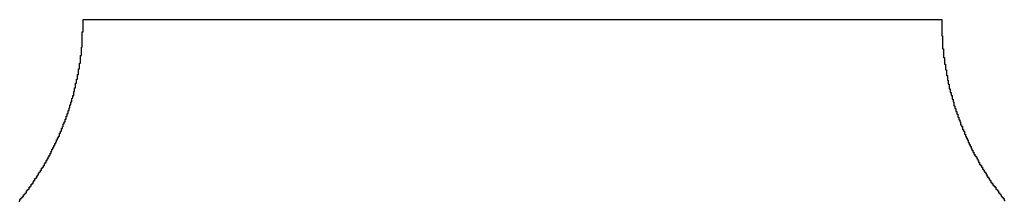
# Model space of a CAD drawing. Header units: inches. Extents: x 3 to 137, y 3 to 137.
# Tile 11 of 22: x 57 to 67, y 52 to 54. Entities that reach past the tile are written whole.
import ezdxf

# ---------------------------------------------------------------- set-up
doc = ezdxf.new("R2010")
doc.units = ezdxf.units.IN
doc.layers.add('Bottom Solder', color=6, linetype='Continuous')

msp = doc.modelspace()

# ---------------------------------------------------------------- linework, layer by layer
at = {"layer": 'Bottom Solder'}
for p, q in [((57.211, 53.877), (57.211, 54.015)), ((57.211, 54.015), (66.799, 54.015)), ((66.799, 54.015), (66.799, 53.835)), ((57.2, 53.708), (57.2, 53.877)), ((57.2, 53.877), (57.211, 53.877)), ((66.799, 53.835), (66.809, 53.835)), ((66.809, 53.835), (66.809, 53.687)), ((57.19, 53.613), (57.19, 53.708)), ((57.19, 53.708), (57.2, 53.708)), ((66.809, 53.687), (66.82, 53.687)), ((66.82, 53.687), (66.82, 53.591)), ((57.179, 53.528), (57.179, 53.613)), ((57.179, 53.613), (57.19, 53.613)), ((66.82, 53.591), (66.83, 53.591)), ((66.83, 53.591), (66.83, 53.517)), ((57.158, 53.401), (57.158, 53.464)), ((57.158, 53.464), (57.168, 53.464)), ((57.168, 53.464), (57.168, 53.528)), ((57.168, 53.528), (57.179, 53.528)), ((66.83, 53.517), (66.841, 53.517)), ((66.841, 53.517), (66.841, 53.454)), ((66.841, 53.454), (66.852, 53.454)), ((66.852, 53.454), (66.852, 53.39)), ((57.137, 53.306), (57.137, 53.348)), ((57.137, 53.348), (57.147, 53.348)), ((57.147, 53.348), (57.147, 53.401)), ((57.147, 53.401), (57.158, 53.401)), ((66.852, 53.39), (66.862, 53.39)), ((66.862, 53.39), (66.862, 53.337)), ((66.862, 53.337), (66.873, 53.337)), ((66.873, 53.337), (66.873, 53.295)), ((57.115, 53.21), (57.115, 53.253)), ((57.115, 53.253), (57.126, 53.253)), ((57.126, 53.253), (57.126, 53.306)), ((57.126, 53.306), (57.137, 53.306)), ((66.873, 53.295), (66.883, 53.295)), ((66.883, 53.295), (66.883, 53.242)), ((66.883, 53.242), (66.894, 53.242)), ((66.894, 53.242), (66.894, 53.2)), ((57.084, 53.094), (57.084, 53.136)), ((57.084, 53.136), (57.094, 53.136)), ((57.094, 53.136), (57.094, 53.168)), ((57.094, 53.168), (57.105, 53.168)), ((57.105, 53.168), (57.105, 53.21)), ((57.105, 53.21), (57.115, 53.21)), ((66.894, 53.2), (66.905, 53.2)), ((66.905, 53.2), (66.905, 53.168)), ((66.905, 53.168), (66.915, 53.168)), ((66.915, 53.168), (66.915, 53.126)), ((66.915, 53.126), (66.926, 53.126)), ((66.926, 53.126), (66.926, 53.094)), ((57.052, 52.999), (57.052, 53.03)), ((57.052, 53.03), (57.063, 53.03)), ((57.063, 53.03), (57.063, 53.062)), ((57.063, 53.062), (57.073, 53.062)), ((57.073, 53.062), (57.073, 53.094)), ((57.073, 53.094), (57.084, 53.094)), ((66.926, 53.094), (66.936, 53.094)), ((66.936, 53.094), (66.936, 53.052)), ((66.936, 53.052), (66.947, 53.052)), ((66.947, 53.052), (66.947, 53.02)), ((66.947, 53.02), (66.957, 53.02)), ((66.957, 53.02), (66.957, 52.988)), ((57.01, 52.872), (57.01, 52.903)), ((57.01, 52.903), (57.02, 52.903)), ((57.02, 52.903), (57.02, 52.935)), ((57.02, 52.935), (57.031, 52.935)), ((57.031, 52.935), (57.031, 52.967)), ((57.031, 52.967), (57.041, 52.967)), ((57.041, 52.967), (57.041, 52.999)), ((57.041, 52.999), (57.052, 52.999)), ((66.957, 52.988), (66.968, 52.988)), ((66.968, 52.988), (66.968, 52.956)), ((66.968, 52.956), (66.979, 52.956)), ((66.979, 52.956), (66.979, 52.925)), ((66.979, 52.925), (66.989, 52.925)), ((66.989, 52.925), (66.989, 52.893)), ((56.967, 52.766), (56.967, 52.798)), ((56.967, 52.798), (56.978, 52.798)), ((56.978, 52.798), (56.978, 52.819)), ((56.978, 52.819), (56.988, 52.819)), ((56.988, 52.819), (56.988, 52.851)), ((56.988, 52.851), (56.999, 52.851)), ((56.999, 52.851), (56.999, 52.872)), ((56.999, 52.872), (57.01, 52.872)), ((66.989, 52.893), (67, 52.893)), ((67, 52.893), (67, 52.872)), ((67, 52.872), (67.01, 52.872)), ((67.01, 52.872), (67.01, 52.84)), ((67.01, 52.84), (67.021, 52.84)), ((67.021, 52.84), (67.021, 52.819)), ((67.021, 52.819), (67.032, 52.819)), ((67.032, 52.819), (67.032, 52.787)), ((67.032, 52.787), (67.042, 52.787)), ((67.042, 52.787), (67.042, 52.766)), ((56.925, 52.671), (56.925, 52.692)), ((56.925, 52.692), (56.936, 52.692)), ((56.936, 52.692), (56.936, 52.713)), ((56.936, 52.713), (56.946, 52.713)), ((56.946, 52.713), (56.946, 52.745)), ((56.946, 52.745), (56.957, 52.745)), ((56.957, 52.745), (56.957, 52.766)), ((56.957, 52.766), (56.967, 52.766)), ((67.042, 52.766), (67.053, 52.766)), ((67.053, 52.766), (67.053, 52.734)), ((67.053, 52.734), (67.063, 52.734)), ((67.063, 52.734), (67.063, 52.713)), ((67.063, 52.713), (67.074, 52.713)), ((67.074, 52.713), (67.074, 52.692)), ((67.074, 52.692), (67.084, 52.692)), ((67.084, 52.692), (67.084, 52.671)), ((56.872, 52.565), (56.872, 52.586)), ((56.872, 52.586), (56.883, 52.586)), ((56.883, 52.586), (56.883, 52.607)), ((56.883, 52.607), (56.893, 52.607)), ((56.893, 52.607), (56.893, 52.628)), ((56.893, 52.628), (56.904, 52.628)), ((56.904, 52.628), (56.904, 52.649)), ((56.904, 52.649), (56.914, 52.649)), ((56.914, 52.649), (56.914, 52.671)), ((56.914, 52.671), (56.925, 52.671)), ((67.084, 52.671), (67.095, 52.671)), ((67.095, 52.671), (67.095, 52.639)), ((67.095, 52.639), (67.106, 52.639)), ((67.106, 52.639), (67.106, 52.618)), ((67.106, 52.618), (67.116, 52.618)), ((67.116, 52.618), (67.116, 52.597)), ((67.116, 52.597), (67.127, 52.597)), ((67.127, 52.597), (67.127, 52.575)), ((67.127, 52.575), (67.137, 52.575)), ((67.137, 52.575), (67.137, 52.554)), ((56.809, 52.438), (56.809, 52.459)), ((56.809, 52.459), (56.819, 52.459)), ((56.819, 52.459), (56.819, 52.48)), ((56.819, 52.48), (56.83, 52.48)), ((56.83, 52.48), (56.83, 52.501)), ((56.83, 52.501), (56.84, 52.501)), ((56.84, 52.501), (56.84, 52.522)), ((56.84, 52.522), (56.851, 52.522)), ((56.851, 52.522), (56.851, 52.544)), ((56.851, 52.544), (56.861, 52.544)), ((56.861, 52.544), (56.861, 52.565)), ((56.861, 52.565), (56.872, 52.565)), ((67.137, 52.554), (67.148, 52.554)), ((67.148, 52.554), (67.148, 52.533)), ((67.148, 52.533), (67.159, 52.533)), ((67.159, 52.533), (67.159, 52.512)), ((67.159, 52.512), (67.169, 52.512)), ((67.169, 52.512), (67.169, 52.491)), ((67.169, 52.491), (67.18, 52.491)), ((67.18, 52.491), (67.18, 52.48)), ((67.18, 52.48), (67.19, 52.48)), ((67.19, 52.48), (67.19, 52.459)), ((67.19, 52.459), (67.201, 52.459)), ((67.201, 52.459), (67.201, 52.438)), ((56.745, 52.332), (56.745, 52.353)), ((56.745, 52.353), (56.756, 52.353)), ((56.756, 52.353), (56.756, 52.364)), ((56.756, 52.364), (56.766, 52.364)), ((56.766, 52.364), (56.766, 52.385)), ((56.766, 52.385), (56.777, 52.385)), ((56.777, 52.385), (56.777, 52.406)), ((56.777, 52.406), (56.787, 52.406)), ((56.787, 52.406), (56.787, 52.417)), ((56.787, 52.417), (56.798, 52.417)), ((56.798, 52.417), (56.798, 52.438)), ((56.798, 52.438), (56.809, 52.438)), ((67.201, 52.438), (67.211, 52.438)), ((67.211, 52.438), (67.211, 52.417)), ((67.211, 52.417), (67.222, 52.417)), ((67.222, 52.417), (67.222, 52.396)), ((67.222, 52.396), (67.233, 52.396)), ((67.233, 52.396), (67.233, 52.385)), ((67.233, 52.385), (67.243, 52.385)), ((67.243, 52.385), (67.243, 52.364)), ((67.243, 52.364), (67.254, 52.364)), ((67.254, 52.364), (67.254, 52.343)), ((56.671, 52.216), (56.671, 52.237)), ((56.671, 52.237), (56.682, 52.237)), ((56.682, 52.237), (56.682, 52.247)), ((56.682, 52.247), (56.692, 52.247)), ((56.692, 52.247), (56.692, 52.269)), ((56.692, 52.269), (56.703, 52.269)), ((56.703, 52.269), (56.703, 52.279)), ((56.703, 52.279), (56.713, 52.279)), ((56.713, 52.279), (56.713, 52.3)), ((56.713, 52.3), (56.724, 52.3)), ((56.724, 52.3), (56.724, 52.311)), ((56.724, 52.311), (56.734, 52.311)), ((56.734, 52.311), (56.734, 52.332)), ((56.734, 52.332), (56.745, 52.332)), ((67.254, 52.343), (67.264, 52.343)), ((67.264, 52.343), (67.264, 52.332)), ((67.264, 52.332), (67.275, 52.332)), ((67.275, 52.332), (67.275, 52.311)), ((67.275, 52.311), (67.286, 52.311)), ((67.286, 52.311), (67.286, 52.3)), ((67.286, 52.3), (67.296, 52.3)), ((67.296, 52.3), (67.296, 52.279)), ((67.296, 52.279), (67.307, 52.279)), ((67.307, 52.279), (67.307, 52.258)), ((67.307, 52.258), (67.317, 52.258)), ((67.317, 52.258), (67.317, 52.247)), ((67.317, 52.247), (67.328, 52.247)), ((67.328, 52.247), (67.328, 52.226)), ((56.607, 52.12), (56.607, 52.142)), ((56.607, 52.142), (56.618, 52.142)), ((56.618, 52.142), (56.618, 52.152)), ((56.618, 52.152), (56.629, 52.152)), ((56.629, 52.152), (56.629, 52.173)), ((56.629, 52.173), (56.639, 52.173)), ((56.639, 52.173), (56.639, 52.184)), ((56.639, 52.184), (56.65, 52.184)), ((56.65, 52.184), (56.65, 52.205)), ((56.65, 52.205), (56.66, 52.205)), ((56.66, 52.205), (56.66, 52.216)), ((56.66, 52.216), (56.671, 52.216)), ((67.328, 52.226), (67.338, 52.226)), ((67.338, 52.226), (67.338, 52.216)), ((67.338, 52.216), (67.349, 52.216)), ((67.349, 52.216), (67.349, 52.194)), ((67.349, 52.194), (67.36, 52.194)), ((67.36, 52.194), (67.36, 52.184)), ((67.36, 52.184), (67.37, 52.184)), ((67.37, 52.184), (67.37, 52.163)), ((67.37, 52.163), (67.381, 52.163)), ((67.381, 52.163), (67.381, 52.152)), ((67.381, 52.152), (67.391, 52.152)), ((67.391, 52.152), (67.391, 52.142)), ((67.391, 52.142), (67.402, 52.142)), ((67.402, 52.142), (67.402, 52.12)), ((56.523, 52.015), (56.523, 52.025)), ((56.523, 52.025), (56.533, 52.025)), ((56.533, 52.025), (56.533, 52.036)), ((56.533, 52.036), (56.544, 52.036)), ((56.544, 52.036), (56.544, 52.057)), ((56.544, 52.057), (56.555, 52.057)), ((56.555, 52.057), (56.555, 52.067)), ((56.555, 52.067), (56.565, 52.067)), ((56.565, 52.067), (56.565, 52.078)), ((56.565, 52.078), (56.576, 52.078)), ((56.576, 52.078), (56.576, 52.099)), ((56.576, 52.099), (56.586, 52.099)), ((56.586, 52.099), (56.586, 52.11)), ((56.586, 52.11), (56.597, 52.11)), ((56.597, 52.11), (56.597, 52.12)), ((56.597, 52.12), (56.607, 52.12)), ((67.402, 52.12), (67.413, 52.12)), ((67.413, 52.12), (67.413, 52.11)), ((67.413, 52.11), (67.423, 52.11)), ((67.423, 52.11), (67.423, 52.099)), ((67.423, 52.099), (67.434, 52.099)), ((67.434, 52.099), (67.434, 52.078)), ((67.434, 52.078), (67.444, 52.078)), ((67.444, 52.078), (67.444, 52.067)), ((67.444, 52.067), (67.455, 52.067)), ((67.455, 52.067), (67.455, 52.057)), ((67.455, 52.057), (67.465, 52.057)), ((67.465, 52.057), (67.465, 52.036)), ((67.465, 52.036), (67.476, 52.036)), ((67.476, 52.036), (67.476, 52.025)), ((67.476, 52.025), (67.487, 52.025)), ((67.487, 52.025), (67.487, 52.015)), ((56.491, 51.983), (56.502, 51.983)), ((56.502, 51.983), (56.502, 52.004)), ((56.502, 52.004), (56.512, 52.004)), ((56.512, 52.004), (56.512, 52.015)), ((56.512, 52.015), (56.523, 52.015)), ((67.487, 52.015), (67.497, 52.015)), ((67.497, 52.015), (67.497, 51.993)), ((67.497, 51.993), (67.508, 51.993))]:
    msp.add_line(p, q, dxfattribs=at)

doc.saveas('drawing.dxf')
